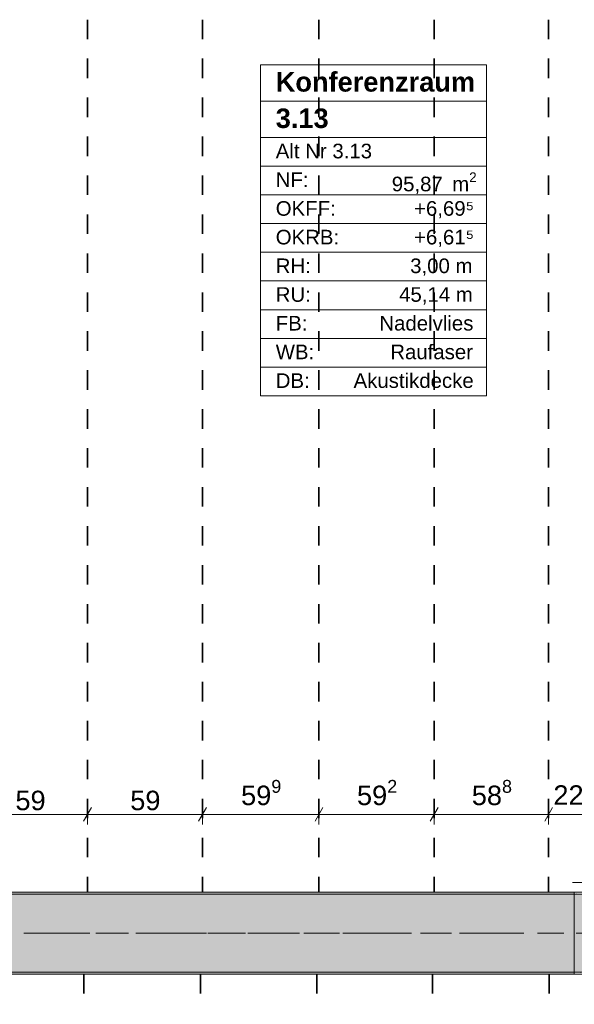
# Model space of a CAD drawing. Header units: metres. Extents: x -3.6 to 84.5, y -11 to 16.8.
# Tile 52 of 124: x 4.7 to 7.6, y 7.9 to 13. Entities that reach past the tile are written whole.
import ezdxf

# ---------------------------------------------------------------- set-up
doc = ezdxf.new("R2010")
doc.units = ezdxf.units.M
doc.header["$MEASUREMENT"] = 0
doc.linetypes.add('Achse', pattern=[0.2, 0.1, -0.05, 0, -0.05])
doc.linetypes.add('Strichlinie doppelt', pattern=[0.546806, 0.264583, -0.105833, 0.070556, -0.105833])
for name, color, linetype in [('155 - Bemaßung_ Beschriftung.Ausbau - Deckenelemente', 7, 'Continuous'), ('401 - Zone.Raum_ Raumbegrenzung_ Whg.', 7, 'Continuous'), ('451 - Universal.Achsen Raster', 7, 'Continuous'), ('607 - Struktur.Stütze', 7, 'Continuous'), ('608 - Struktur.Träger', 7, 'Continuous'), ('Abbruch_605 - Struktur.Wand Innen', 7, 'Continuous')]:
    doc.layers.add(name, color=color, linetype=linetype)
doc.styles.add('ERSTELLTER_STIL_1', font='txt')
doc.styles.add('ERSTELLTER_STIL_2', font='txt')
doc.linetypes.add('Abbruch 1', pattern='A,0,[1,2022.0244.A_L5A-PL04.09_iA_Deckenelemente 2.OG1.Shx,S=0.001984,R=0,X=0,Y=0],-0.25,0', length=0.25)
doc.dimstyles.new('ERSTELLTER_STIL__1', dxfattribs={"dimtxt": 0.1, "dimasz": 0.0532, "dimexe": 0.18, "dimexo": 0.0625, "dimgap": 0, "dimtad": 1, "dimtih": 1, "dimtoh": 1, "dimzin": 0, "dimdsep": 46, "dimtxsty": 'ERSTELLTER_STIL_2', "dimblk": 'ARROWHEAD_2', "dimblk1": 'ARROWHEAD_2', "dimblk2": 'ARROWHEAD_2', "dimcen": 0.09, "dimse1": 1, "dimse2": 1, "dimclrd": 7, "dimclre": 7, "dimclrt": 7, "dimazin": 0, "dimtfac": 1, "dimtdec": 4, "dimtmove": 0, "dimatfit": 3, "dimfxl": 1, "dimtolj": 1, "dimtzin": 0, "dimarcsym": 0})
doc.dimstyles.new('ERSTELLTER_STIL__2', dxfattribs={"dimtxt": 0.1, "dimasz": 0.0532, "dimexe": 0.18, "dimexo": 0.0625, "dimgap": 0, "dimtad": 1, "dimtih": 1, "dimtoh": 1, "dimzin": 0, "dimdsep": 46, "dimtxsty": 'ERSTELLTER_STIL_2', "dimblk": 'ARROWHEAD_2', "dimblk1": 'ARROWHEAD_2', "dimblk2": 'ARROWHEAD_2', "dimcen": 0.09, "dimse1": 1, "dimse2": 1, "dimclrd": 7, "dimclre": 7, "dimclrt": 7, "dimazin": 0, "dimtfac": 1, "dimtdec": 4, "dimtmove": 2, "dimatfit": 3, "dimfxl": 1, "dimtolj": 1, "dimtzin": 0, "dimarcsym": 0})
pattern_1 = [(45, (0, 0), (-0.01767767, 0.01767767), [0, -0.025])]

# ---------------------------------------------------------------- blocks, each defined once
blk = doc.blocks.new('*D219')
at = {"layer": '155 - Bemaßung_ Beschriftung.Ausbau - Deckenelemente', "color": 7, "linetype": 'Continuous', "lineweight": 5}
for p, q in [((4.479, 8.8575), (4.479, 8.9625)), ((5.069, 8.8575), (5.069, 8.9625)), ((4.4992, 8.945), (4.4588, 8.875)), ((4.479, 8.91), (5.069, 8.91)), ((5.0892, 8.945), (5.0488, 8.875))]:
    blk.add_line(p, q, dxfattribs=at)
at = {"layer": '155 - Bemaßung_ Beschriftung.Ausbau - Deckenelemente', "color": 7, "lineweight": 5, "insert": (4.6981, 8.93), "char_height": 0.1, "attachment_point": 7, "style": 'ERSTELLTER_STIL_2'}
blk.add_mtext('\\A1;{\\pql;\\fArial|b0|i0|c0|p38;59}', dxfattribs=at)
blk = doc.blocks.new('ARROWHEAD_2')
at = {"color": 0, "linetype": 'Continuous', "lineweight": 0}
for p, q in [((0, 0), (-1, 0)), ((-0.378, -0.655), (0.378, 0.655))]:
    blk.add_line(p, q, dxfattribs=at)
blk = doc.blocks.new('*D220')
at = {"layer": '155 - Bemaßung_ Beschriftung.Ausbau - Deckenelemente', "color": 7, "linetype": 'Continuous', "lineweight": 5}
for p, q in [((5.069, 8.8575), (5.069, 8.9625)), ((5.659, 8.8575), (5.659, 8.9625)), ((5.0892, 8.945), (5.0488, 8.875)), ((5.069, 8.91), (5.659, 8.91)), ((5.6792, 8.945), (5.6388, 8.875))]:
    blk.add_line(p, q, dxfattribs=at)
at = {"layer": '155 - Bemaßung_ Beschriftung.Ausbau - Deckenelemente', "color": 7, "lineweight": 5, "insert": (5.2881, 8.93), "char_height": 0.1, "attachment_point": 7, "style": 'ERSTELLTER_STIL_2'}
blk.add_mtext('\\A1;{\\pql;\\fArial|b0|i0|c0|p38;59}', dxfattribs=at)
blk = doc.blocks.new('*D221')
at = {"layer": '155 - Bemaßung_ Beschriftung.Ausbau - Deckenelemente', "color": 7, "linetype": 'Continuous', "lineweight": 5}
for p, q in [((5.659, 8.8575), (5.659, 8.9625)), ((6.258, 8.8575), (6.258, 8.9625)), ((5.6792, 8.945), (5.6388, 8.875)), ((5.659, 8.91), (6.258, 8.91)), ((6.2782, 8.945), (6.2378, 8.875))]:
    blk.add_line(p, q, dxfattribs=at)
at = {"layer": '155 - Bemaßung_ Beschriftung.Ausbau - Deckenelemente', "color": 7, "lineweight": 5, "insert": (5.8576, 8.9283), "char_height": 0.1, "attachment_point": 7, "style": 'ERSTELLTER_STIL_2'}
blk.add_mtext('\\A1;{\\pql;\\fArial|b0|i0|c0|p38;59\\fArial|b0|i0|c0|p38;\\A1{\\H.66x;\\S9^  ;}}', dxfattribs=at)
blk = doc.blocks.new('*D222')
at = {"layer": '155 - Bemaßung_ Beschriftung.Ausbau - Deckenelemente', "color": 7, "linetype": 'Continuous', "lineweight": 5}
for p, q in [((6.258, 8.8575), (6.258, 8.9625)), ((6.85, 8.8575), (6.85, 8.9625)), ((6.2782, 8.945), (6.2378, 8.875)), ((6.258, 8.91), (6.85, 8.91)), ((6.8702, 8.945), (6.8298, 8.875))]:
    blk.add_line(p, q, dxfattribs=at)
at = {"layer": '155 - Bemaßung_ Beschriftung.Ausbau - Deckenelemente', "color": 7, "lineweight": 5, "insert": (6.4531, 8.9283), "char_height": 0.1, "attachment_point": 7, "style": 'ERSTELLTER_STIL_2'}
blk.add_mtext('\\A1;{\\pql;\\fArial|b0|i0|c0|p38;59\\fArial|b0|i0|c0|p38;\\A1{\\H.66x;\\S2^  ;}}', dxfattribs=at)
blk = doc.blocks.new('*D223')
at = {"layer": '155 - Bemaßung_ Beschriftung.Ausbau - Deckenelemente', "color": 7, "linetype": 'Continuous', "lineweight": 5}
for p, q in [((6.85, 8.8575), (6.85, 8.9625)), ((7.438, 8.8575), (7.438, 8.9625)), ((6.8702, 8.945), (6.8298, 8.875)), ((6.85, 8.91), (7.438, 8.91)), ((7.4582, 8.945), (7.4178, 8.875))]:
    blk.add_line(p, q, dxfattribs=at)
at = {"layer": '155 - Bemaßung_ Beschriftung.Ausbau - Deckenelemente', "color": 7, "lineweight": 5, "insert": (7.0431, 8.9283), "char_height": 0.1, "attachment_point": 7, "style": 'ERSTELLTER_STIL_2'}
blk.add_mtext('\\A1;{\\pql;\\fArial|b0|i0|c0|p38;58\\fArial|b0|i0|c0|p38;\\A1{\\H.66x;\\S8^  ;}}', dxfattribs=at)
blk = doc.blocks.new('*D224')
at = {"layer": '155 - Bemaßung_ Beschriftung.Ausbau - Deckenelemente', "color": 7, "linetype": 'Continuous', "lineweight": 5}
for p, q in [((7.438, 8.8575), (7.438, 8.9625)), ((7.66, 8.8575), (7.66, 8.9625)), ((7.4582, 8.945), (7.4178, 8.875)), ((7.438, 8.91), (7.66, 8.91)), ((7.6398, 8.875), (7.6802, 8.945)), ((7.66, 8.91), (7.6943, 8.91))]:
    blk.add_line(p, q, dxfattribs=at)
at = {"layer": '155 - Bemaßung_ Beschriftung.Ausbau - Deckenelemente', "color": 7, "lineweight": 5, "insert": (7.4624, 8.93), "char_height": 0.1, "attachment_point": 7, "style": 'ERSTELLTER_STIL_2'}
blk.add_mtext('\\A1;{\\pql;\\fArial|b0|i0|c0|p38;22\\fArial|b0|i0|c0|p38;\\A1{\\H.66x;\\S2^  ;}}', dxfattribs=at)

msp = doc.modelspace()

# ---------------------------------------------------------------- hatches: boundary and pattern name
at = {"layer": '607 - Struktur.Stütze', "linetype": 'Continuous', "lineweight": 0, "true_color": 0x000000}
h = msp.add_hatch(dxfattribs=at)
h.set_pattern_fill('Gips_0001', color=18, style=0, pattern_type=2)
h.set_pattern_definition(pattern_1)
h.paths.add_polyline_path([(7.66, 8.51), (7.57, 8.51), (7.57, 8.09), (7.66, 8.09), (7.66, 8.1), (7.58, 8.1), (7.58, 8.5), (7.66, 8.5)])
at = {"layer": '608 - Struktur.Träger', "linetype": 'Continuous', "lineweight": 0, "true_color": 0x000000}
h = msp.add_hatch(dxfattribs=at)
h.set_pattern_fill('Beton__Stahlbeton_0001', color=18, style=0, pattern_type=2)
h.set_pattern_definition([(45, (0, 0), (-0.08485281, 0.08485281), []), (45, (-0.04243, 0.04243), (-0.08485281, 0.08485281), [0.09, -0.03])])
h.paths.add_polyline_path([(0.69, 8.5), (0.38, 8.5), (0.38, 8.1), (0.69, 8.1), (7.57, 8.1), (7.89, 8.1), (11.17, 8.1), (11.49, 8.1), (14.77, 8.1), (15.09, 8.1), (18.37, 8.1), (18.69, 8.1), (25.57, 8.1), (25.89, 8.1), (29.23, 8.1), (29.4, 8.1), (32.77, 8.1), (33.09, 8.1), (39.97, 8.1), (40.29, 8.1), (47.17, 8.1), (47.49, 8.1), (50.77, 8.1), (51.09, 8.1), (54.37, 8.1), (54.69, 8.1), (61.57, 8.1), (61.88, 8.1), (61.88, 8.5), (61.57, 8.5), (58.205, 8.5), (58.055, 8.5), (54.69, 8.5), (54.37, 8.5), (51.09, 8.5), (50.77, 8.5), (47.49, 8.5), (47.17, 8.5), (43.81, 8.5), (43.66, 8.5), (40.29, 8.5), (39.97, 8.5), (39.03, 8.5), (38.9, 8.5), (37.71, 8.5), (37.58, 8.5), (36.61, 8.5), (36.46, 8.5), (33.09, 8.5), (32.77, 8.5), (29.4, 8.5), (29.23, 8.5), (25.89, 8.5), (25.57, 8.5), (18.69, 8.5), (18.37, 8.5), (15.09, 8.5), (14.77, 8.5), (11.49, 8.5), (11.17, 8.5), (7.89, 8.5), (7.57, 8.5)])
h = msp.add_hatch(dxfattribs=at)
h.set_pattern_fill('Gips_0001', color=18, style=0, pattern_type=2)
h.set_pattern_definition(pattern_1)
h.paths.add_polyline_path([(0.69, 8.51), (0.69, 8.5), (7.57, 8.5), (7.57, 8.51)])
h = msp.add_hatch(dxfattribs=at)
h.set_pattern_fill('Gips_0001', color=18, style=0, pattern_type=2)
h.set_pattern_definition(pattern_1)
h.paths.add_polyline_path([(0.69, 8.1), (0.69, 8.09), (7.57, 8.09), (7.57, 8.1)])

# ---------------------------------------------------------------- linework, layer by layer
at = {"layer": '155 - Bemaßung_ Beschriftung.Ausbau - Deckenelemente', "color": 7, "linetype": 'Achse', "lineweight": 35}
for p, q in [((5.069, 12.99), (5.069, 8.51)), ((5.659, 12.99), (5.659, 8.51)), ((6.258, 12.99), (6.258, 8.51)), ((6.85, 12.99), (6.85, 8.51)), ((7.438, 12.99), (7.438, 8.51)), ((5.049, 8.09), (5.049, 6.01)), ((5.649, 8.09), (5.649, 6.01)), ((6.247, 8.09), (6.247, 6.01)), ((6.841, 8.09), (6.841, 6.01)), ((7.44, 8.09), (7.44, 6.01))]:
    msp.add_line(p, q, dxfattribs=at)
at = {"layer": '401 - Zone.Raum_ Raumbegrenzung_ Whg.', "color": 7, "linetype": 'Continuous', "lineweight": 9}
for p, q in [((7.1191, 12.7583), (5.9572, 12.7583)), ((5.9572, 12.7583), (5.9572, 11.0591)), ((5.9572, 12.7583), (7.1191, 12.7583)), ((5.9572, 12.5716), (5.9572, 12.7583)), ((7.1191, 11.0591), (7.1191, 12.7583)), ((7.1191, 12.7583), (7.1191, 12.5716)), ((7.1191, 12.5716), (5.9572, 12.5716)), ((5.9572, 12.5716), (7.1191, 12.5716)), ((5.9572, 12.385), (5.9572, 12.5716)), ((7.1191, 12.5716), (7.1191, 12.385)), ((7.1191, 12.385), (5.9572, 12.385)), ((5.9572, 12.385), (7.1191, 12.385)), ((5.9572, 12.2377), (5.9572, 12.385)), ((7.1191, 12.385), (7.1191, 12.2377)), ((7.1191, 12.2377), (5.9572, 12.2377)), ((5.9572, 12.2377), (7.1191, 12.2377)), ((5.9572, 12.0904), (5.9572, 12.2377)), ((7.1191, 12.2377), (7.1191, 12.0904)), ((7.1191, 12.0904), (5.9572, 12.0904)), ((5.9572, 12.0904), (7.1191, 12.0904)), ((5.9572, 11.9431), (5.9572, 12.0904)), ((7.1191, 12.0904), (7.1191, 11.9431)), ((7.1191, 11.9431), (5.9572, 11.9431)), ((5.9572, 11.9431), (7.1191, 11.9431)), ((5.9572, 11.7958), (5.9572, 11.9431)), ((7.1191, 11.9431), (7.1191, 11.7958)), ((7.1191, 11.7958), (5.9572, 11.7958)), ((5.9572, 11.7958), (7.1191, 11.7958)), ((5.9572, 11.6484), (5.9572, 11.7958)), ((7.1191, 11.7958), (7.1191, 11.6484)), ((7.1191, 11.6484), (5.9572, 11.6484)), ((5.9572, 11.6484), (7.1191, 11.6484)), ((5.9572, 11.5011), (5.9572, 11.6484)), ((7.1191, 11.6484), (7.1191, 11.5011)), ((7.1191, 11.5011), (5.9572, 11.5011)), ((5.9572, 11.5011), (7.1191, 11.5011)), ((5.9572, 11.3538), (5.9572, 11.5011)), ((7.1191, 11.5011), (7.1191, 11.3538)), ((7.1191, 11.3538), (5.9572, 11.3538)), ((5.9572, 11.3538), (7.1191, 11.3538)), ((5.9572, 11.2065), (5.9572, 11.3538)), ((7.1191, 11.3538), (7.1191, 11.2065)), ((7.1191, 11.2065), (5.9572, 11.2065)), ((5.9572, 11.2065), (7.1191, 11.2065)), ((5.9572, 11.0591), (5.9572, 11.2065)), ((7.1191, 11.2065), (7.1191, 11.0591)), ((5.9572, 11.0591), (7.1191, 11.0591)), ((7.1191, 11.0591), (5.9572, 11.0591))]:
    msp.add_line(p, q, dxfattribs=at)
at = {"layer": '451 - Universal.Achsen Raster', "color": 160, "linetype": 'Strichlinie doppelt', "lineweight": 9, "true_color": 0x3232ff}
msp.add_line((64.935, 8.3), (-3.175, 8.3), dxfattribs=at)
at = {"layer": '607 - Struktur.Stütze', "color": 7, "linetype": 'Continuous', "lineweight": 5, "flags": 128}
msp.add_lwpolyline([(7.66, 8.51), (7.57, 8.51), (7.57, 8.09), (7.66, 8.09)], dxfattribs=at)
at = {"layer": '608 - Struktur.Träger', "color": 7, "linetype": 'Continuous', "lineweight": 13}
for p, q in [((0.38, 8.51), (61.88, 8.51)), ((7.57, 8.5), (0.69, 8.5)), ((7.89, 8.5), (7.57, 8.5)), ((0.38, 8.09), (61.88, 8.09))]:
    msp.add_line(p, q, dxfattribs=at)
at = {"layer": '608 - Struktur.Träger', "color": 7, "linetype": 'Continuous', "lineweight": 5}
for p, q in [((7.57, 8.51), (0.69, 8.51)), ((7.57, 8.51), (7.57, 8.5)), ((7.57, 8.09), (0.69, 8.09)), ((7.57, 8.1), (7.57, 8.09))]:
    msp.add_line(p, q, dxfattribs=at)
at = {"layer": '608 - Struktur.Träger', "color": 7, "linetype": 'Achse', "lineweight": 9}
msp.add_line((0.38, 8.3), (61.88, 8.3), dxfattribs=at)
at = {"layer": '608 - Struktur.Träger', "color": 7, "linetype": 'Continuous', "lineweight": 13, "flags": 128}
msp.add_lwpolyline([(54.69, 8.1), (54.37, 8.1), (51.09, 8.1), (50.77, 8.1), (47.49, 8.1), (47.17, 8.1), (40.29, 8.1), (39.97, 8.1), (33.09, 8.1), (32.77, 8.1), (29.4, 8.1), (29.23, 8.1), (25.89, 8.1), (25.57, 8.1), (18.69, 8.1), (18.37, 8.1), (15.09, 8.1), (14.77, 8.1), (11.49, 8.1), (11.17, 8.1), (7.89, 8.1), (7.57, 8.1), (0.69, 8.1), (0.38, 8.1)], dxfattribs=at)
at = {"layer": 'Abbruch_605 - Struktur.Wand Innen', "color": 160, "linetype": 'Abbruch 1', "lineweight": 5, "true_color": 0x3232ff}
msp.add_line((7.56, 8.56), (7.9, 8.56), dxfattribs=at)
msp.add_line((7.56, 8.56), (7.9, 8.56), dxfattribs=at)

# ---------------------------------------------------------------- texts
at = {"layer": '401 - Zone.Raum_ Raumbegrenzung_ Whg.', "color": 7, "lineweight": 9, "attachment_point": 1}
for s, insert, char_height, style in [('\\A1;{\\pqj;\\pt0;\\fArial|b1|i0|c0|p38;}', (7.0405, 12.7435), 0.1, 'ERSTELLTER_STIL_1'), ('\\A1;{\\pqj;\\pt0;\\fArial|b1|i0|c0|p38;Konferenzraum}', (6.0357, 12.7207), 0.1, 'ERSTELLTER_STIL_1'), ('\\A1;{\\pqj;\\pt0;\\fArial|b1|i0|c0|p38;}', (7.0405, 12.5569), 0.1, 'ERSTELLTER_STIL_1'), ('\\A1;{\\pql;\\pt0;\\fArial|b1|i0|c0|p38;3.13}', (6.0357, 12.5341), 0.1, 'ERSTELLTER_STIL_1'), ('\\A1;{\\pqj;\\pt0;\\fArial|b0|i0|c0|p38;Alt Nr 3.13}', (6.0357, 12.3532), 0.075, 'ERSTELLTER_STIL_2'), ('\\A1;{\\pqj;\\pt0;\\fArial|b0|i0|c0|p38;}', (7.0405, 12.3703), 0.075, 'ERSTELLTER_STIL_2'), ('\\A1;{\\pqj;\\pt0;\\fArial|b0|i0|c0|p38;NF: }', (6.0357, 12.2058), 0.075, 'ERSTELLTER_STIL_2'), ('\\A1;{\\pql;\\pt0,0.05;\\fArial|b0|i0|c0|p38;95,87\\fArial|b0|i0|c0|p38;\\A1{\\H.66x;\\S^  ;}\\fArial|b0|i0|c0|p38; m\\fArial|b0|i0|c0|p38;\\A1{\\H.66x;\\S2^  ;}}', (6.632, 12.2058), 0.075, 'ERSTELLTER_STIL_2'), ('\\A1;{\\pqj;\\pt0;\\fArial|b0|i0|c0|p38;OKFF: }', (6.0357, 12.0585), 0.075, 'ERSTELLTER_STIL_2'), ('\\A1;{\\pqj;\\pt0;\\fArial|b0|i0|c0|p38;+6,69⁵}', (6.7464, 12.0585), 0.075, 'ERSTELLTER_STIL_2'), ('\\A1;{\\pqj;\\pt0;\\fArial|b0|i0|c0|p38;OKRB: }', (6.0357, 11.9112), 0.075, 'ERSTELLTER_STIL_2'), ('\\A1;{\\pqj;\\pt0;\\fArial|b0|i0|c0|p38;+6,61⁵}', (6.7464, 11.9112), 0.075, 'ERSTELLTER_STIL_2'), ('\\A1;{\\pqj;\\pt0;\\fArial|b0|i0|c0|p38;RH: }', (6.0357, 11.7639), 0.075, 'ERSTELLTER_STIL_2'), ('\\A1;{\\pqj;\\pt0;\\fArial|b0|i0|c0|p38;3,00 m}', (6.7265, 11.7639), 0.075, 'ERSTELLTER_STIL_2'), ('\\A1;{\\pqj;\\pt0;\\fArial|b0|i0|c0|p38;RU: }', (6.0357, 11.6166), 0.075, 'ERSTELLTER_STIL_2'), ('\\A1;{\\pqj;\\pt0;\\fArial|b0|i0|c0|p38;45,14 m}', (6.6696, 11.6166), 0.075, 'ERSTELLTER_STIL_2'), ('\\A1;{\\pqj;\\pt0;\\fArial|b0|i0|c0|p38;Nadelvlies}', (6.5681, 11.4692), 0.075, 'ERSTELLTER_STIL_2'), ('\\A1;{\\pqj;\\pt0;\\fArial|b0|i0|c0|p38;FB: }', (6.0357, 11.4692), 0.075, 'ERSTELLTER_STIL_2'), ('\\A1;{\\pqj;\\pt0;\\fArial|b0|i0|c0|p38;Raufaser}', (6.6243, 11.3219), 0.075, 'ERSTELLTER_STIL_2'), ('\\A1;{\\pqj;\\pt0;\\fArial|b0|i0|c0|p38;WB: }', (6.0357, 11.3219), 0.075, 'ERSTELLTER_STIL_2'), ('\\A1;{\\pqj;\\pt0;\\fArial|b0|i0|c0|p38;DB: }', (6.0357, 11.1746), 0.075, 'ERSTELLTER_STIL_2'), ('\\A1;{\\pqj;\\pt0;\\fArial|b0|i0|c0|p38;Akustikdecke}', (6.4357, 11.1746), 0.075, 'ERSTELLTER_STIL_2')]:
    msp.add_mtext(s, dxfattribs=dict(at, insert=insert, char_height=char_height, style=style))

# ---------------------------------------------------------------- dimensions: what is measured, and where the dimension line sits
at = {"layer": '155 - Bemaßung_ Beschriftung.Ausbau - Deckenelemente', "color": 7, "linetype": 'Continuous', "lineweight": 5}
for base, p1, p2, dimstyle, picture, middle in [((7.66, 8.91), (7.438, 8.51), (7.66, 10.75), 'ERSTELLTER_STIL__2', '*D224', (7.6737, 8.98)), ((6.258, 8.91), (5.659, 8.51), (6.258, 8.51), 'ERSTELLTER_STIL__1', '*D221', (6.0689, 8.98)), ((6.85, 8.91), (6.258, 8.51), (6.85, 8.51), 'ERSTELLTER_STIL__1', '*D222', (6.6644, 8.98)), ((7.438, 8.91), (6.85, 8.51), (7.438, 8.51), 'ERSTELLTER_STIL__1', '*D223', (7.2544, 8.98)), ((5.069, 8.91), (4.479, 8.51), (5.069, 8.51), 'ERSTELLTER_STIL__1', '*D219', (4.7744, 8.98)), ((5.659, 8.91), (5.069, 8.51), (5.659, 8.51), 'ERSTELLTER_STIL__1', '*D220', (5.3644, 8.98))]:
    dim = msp.add_linear_dim(base=base, p1=p1, p2=p2, dimstyle=dimstyle, dxfattribs=at)
    dim.commit()
    dim.dimension.update_dxf_attribs({"geometry": picture, "text_midpoint": middle, "dimtype": 160})

doc.saveas('drawing.dxf')
